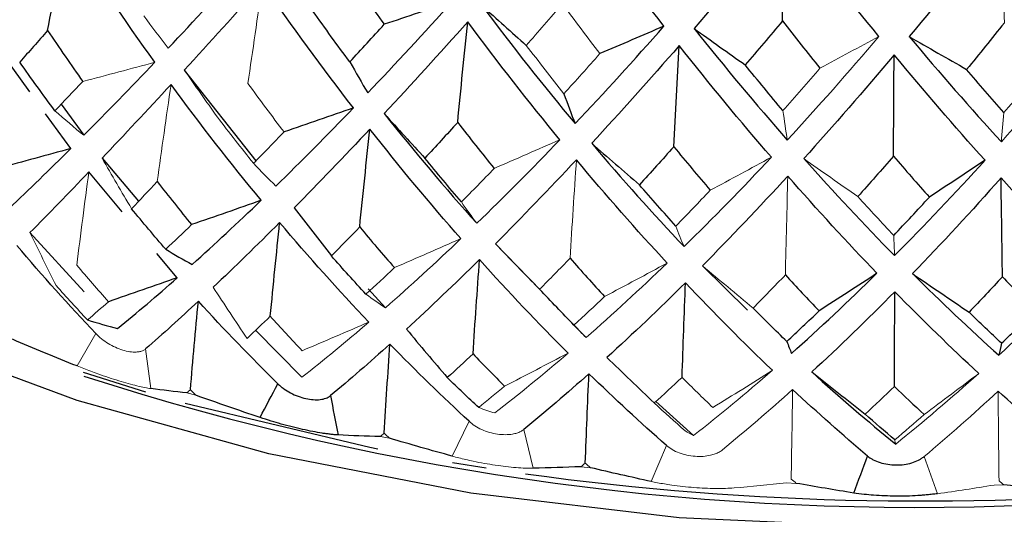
# Paper-space layout '_Isometric' of a CAD drawing. Header units: millimetres. Extents: x -169 to 64, y -14 to 266.
# Tile 8 of 17: x -10.81 to 1, y 99.65 to 105.58. Entities that reach past the tile are written whole.
import ezdxf

# ---------------------------------------------------------------- set-up
doc = ezdxf.new("R2010")
doc.units = ezdxf.units.MM

psp = doc.layouts.new('_Isometric')

# ---------------------------------------------------------------- linework, layer by layer
at = {"color": 7, "linetype": 'Continuous', "lineweight": 25}
for p, q in [((-10.689, 104.717), (-11.252, 105.499)), ((-8.835, 104.979), (-7.976, 103.89)), ((-10.311, 104.57), (-10.039, 104.196)), ((-10.198, 104.037), (-10.5, 104.455)), ((-9.822, 103.921), (-9.383, 103.404)), ((-9.581, 103.278), (-9.98, 103.756)), ((-10.687, 103.029), (-10.038, 102.319)), ((-5.105, 102.895), (-4.577, 102.348)), ((-8.92, 102.486), (-9.163, 102.777)), ((-2.622, 102.63), (-2.083, 102.099)), ((-6.629, 102.353), (-6.423, 102.127)), ((-4.206, 101.966), (-4.016, 101.769)), ((-4.097, 101.849), (-4.044, 101.796)), ((-9.297, 101.113), (-10.044, 101.348)), ((-3.179, 101.002), (-2.727, 100.595)), ((-5.214, 100.203), (-5.62, 100.268))]:
    psp.add_line(p, q, dxfattribs=at)
at = {"color": 144, "linetype": 'Continuous', "lineweight": 18}
for p, q in [((-9.897, 101.817), (-10.122, 101.428)), ((-7.981, 101.857), (-7.426, 101.293)), ((-9.236, 101.156), (-9.299, 101.633)), ((-8.804, 101.105), (-8.697, 101.077)), ((-5.421, 100.764), (-5.622, 100.346)), ((-4.65, 100.201), (-4.765, 100.666)), ((-6.487, 100.582), (-6.375, 100.561)), ((-3.053, 100.474), (-3.237, 100.042)), ((-4.079, 100.22), (-3.963, 100.207)), ((-1.614, 100.025), (-1.496, 100.02)), ((0.875, 99.999), (0.992, 100.002))]:
    psp.add_line(p, q, dxfattribs=at)
at = {"color": 7, "linetype": 'Continuous', "lineweight": 25, "flags": 128}
for points in [[(2.195, 99.557), (-0.355, 99.491), (-2.9, 99.607), (-5.401, 99.903), (-7.82, 100.373), (-10.12, 101.012), (-12.267, 101.809), (-14.228, 102.753), (-15.973, 103.828), (-17.476, 105.019), (-18.714, 106.308), (-19.669, 107.674), (-20.325, 109.098), (-20.388, 109.285)], [(-6.515, 100.43), (-6.61, 100.449), (-8.825, 100.977)]]:
    psp.add_lwpolyline(points, dxfattribs=at)
at = {"color": 7, "linetype": 'Continuous', "lineweight": 25}
for centre, radius, start, end in [((-0.06, 132.153), 32.421, 252.07, 292.9377), ((0.001, 134.459), 34.651, 262.1304, 275.716)]:
    psp.add_arc(centre, radius, start, end, dxfattribs=at)
for points, knots in [([(-20.972, 110.873), (-20.976, 110.47), (-20.986, 109.556), (-20.664, 108.146), (-20.079, 106.675), (-19.221, 105.266), (-18.108, 103.929), (-16.743, 102.681), (-15.142, 101.539), (-13.33, 100.521), (-11.335, 99.643), (-9.189, 98.917), (-6.923, 98.349), (-4.568, 97.946), (-2.154, 97.711), (0.287, 97.646), (2.724, 97.751), (5.126, 98.026), (7.462, 98.468), (9.703, 99.073), (11.819, 99.836), (13.783, 100.753), (15.568, 101.815), (17.147, 103.015), (18.49, 104.34), (19.568, 105.77), (20.365, 107.28), (20.84, 108.835), (21.036, 110.039), (20.98, 110.707), (20.968, 110.854)], [0, 0, 0, 0, 0.027164, 0.061745, 0.096454, 0.131707, 0.167724, 0.204488, 0.241797, 0.279398, 0.317081, 0.354718, 0.392279, 0.429767, 0.467199, 0.504602, 0.542006, 0.579435, 0.616916, 0.65448, 0.692158, 0.729971, 0.767923, 0.805975, 0.843959, 0.881618, 0.918632, 0.954768, 0.990045, 1, 1, 1, 1]), ([(-7.713, 101.214), (-7.701, 101.203), (-7.679, 101.183), (-7.63, 101.145), (-7.534, 101.086), (-7.377, 101.028), (-7.228, 101.018), (-7.146, 101.036), (-7.106, 101.054), (-7.09, 101.066), (-7.082, 101.072)], [0, 0, 0, 0, 0.068735, 0.126229, 0.251156, 0.500283, 0.7491, 0.874618, 0.931709, 1, 1, 1, 1]), ([(-6.992, 100.6), (-7.007, 100.601), (-7.036, 100.603), (-7.085, 100.609), (-7.133, 100.615), (-7.201, 100.624), (-7.293, 100.641), (-7.415, 100.666), (-7.543, 100.697), (-7.67, 100.73), (-7.801, 100.769), (-7.883, 100.796), (-7.927, 100.81)], [0, 0, 0, 0, 0.069164, 0.135573, 0.196509, 0.250205, 0.377022, 0.499747, 0.622613, 0.749559, 0.864328, 1, 1, 1, 1]), ([(-0.641, 100.347), (-0.63, 100.338), (-0.61, 100.323), (-0.562, 100.295), (-0.466, 100.256), (-0.302, 100.231), (-0.137, 100.253), (-0.043, 100.291), (0.005, 100.317), (0.025, 100.333), (0.036, 100.341)], [0, 0, 0, 0, 0.068735, 0.126229, 0.251156, 0.500283, 0.7491, 0.874618, 0.931709, 1, 1, 1, 1]), ([(0.196, 99.895), (0.177, 99.893), (0.138, 99.888), (0.076, 99.882), (0.018, 99.876), (-0.063, 99.871), (-0.169, 99.866), (-0.303, 99.865), (-0.438, 99.869), (-0.565, 99.876), (-0.692, 99.888), (-0.767, 99.898), (-0.807, 99.904)], [0, 0, 0, 0, 0.069164, 0.135573, 0.196509, 0.250205, 0.377022, 0.499747, 0.622613, 0.749559, 0.864328, 1, 1, 1, 1])]:
    psp.add_open_spline(points, degree=3, knots=knots, dxfattribs=at)
for points in [[(-3.083, 105.506), (-3.457, 105.985), (-3.827, 106.479), (-4.193, 106.99)], [(-1.621, 106.79), (-1.992, 106.337), (-2.359, 105.9), (-2.722, 105.478)], [(-1.663, 105.569), (-1.649, 105.976), (-1.635, 106.383), (-1.621, 106.79)], [(-0.505, 105.383), (-0.878, 105.836), (-1.25, 106.305), (-1.621, 106.79)], [(0.973, 106.768), (0.601, 106.289), (0.23, 105.827), (-0.141, 105.38)], [(-10.474, 105.453), (-10.4, 105.847), (-10.324, 106.241), (-10.246, 106.636)], [(-9.188, 105.073), (-9.552, 105.579), (-9.904, 106.1), (-10.246, 106.636)], [(-9.028, 105.242), (-8.719, 105.569), (-8.4, 105.913), (-8.073, 106.273)], [(-6.88, 106.157), (-6.733, 105.944), (-6.586, 105.735), (-6.437, 105.528)], [(-6.808, 104.525), (-7.179, 105.005), (-7.542, 105.502), (-7.897, 106.015)], [(-6.635, 104.705), (-6.302, 105.055), (-5.963, 105.421), (-5.618, 105.804)], [(-5.618, 105.804), (-5.891, 105.711), (-6.164, 105.62), (-6.437, 105.528)], [(-6.849, 105.077), (-6.999, 105.277), (-7.147, 105.481), (-7.293, 105.687)], [(-5.265, 105.751), (-4.9, 105.263), (-4.527, 104.791), (-4.148, 104.336)], [(-5.265, 105.751), (-5.089, 105.592), (-4.911, 105.434), (-4.734, 105.275)], [(-1.663, 105.569), (-1.812, 105.39), (-1.96, 105.214), (-2.108, 105.041)], [(-1.663, 105.569), (-1.513, 105.377), (-1.362, 105.188), (-1.212, 105.002)], [(-10.474, 105.453), (-10.587, 105.325), (-10.699, 105.199), (-10.809, 105.075)], [(-10.474, 105.453), (-10.335, 105.247), (-10.194, 105.043), (-10.052, 104.842)], [(-6.849, 105.077), (-6.713, 105.224), (-6.576, 105.375), (-6.437, 105.528)], [(-5.437, 105.558), (-5.778, 105.175), (-6.111, 104.807), (-6.438, 104.456)], [(-5.557, 104.351), (-5.518, 104.752), (-5.478, 105.155), (-5.437, 105.558)], [(-4.332, 104.143), (-4.705, 104.598), (-5.074, 105.07), (-5.437, 105.558)], [(-4.148, 104.336), (-3.797, 104.709), (-3.441, 105.099), (-3.083, 105.506)], [(-3.083, 105.506), (-3.339, 105.395), (-3.595, 105.285), (-3.852, 105.176)], [(-2.722, 105.478), (-2.353, 105.014), (-1.98, 104.568), (-1.604, 104.139)], [(-2.722, 105.478), (-2.518, 105.332), (-2.313, 105.186), (-2.108, 105.041)], [(0.999, 105.546), (0.848, 105.357), (0.698, 105.171), (0.547, 104.987)], [(-0.141, 105.38), (0.226, 104.941), (0.594, 104.52), (0.963, 104.117)], [(-0.141, 105.38), (0.088, 105.248), (0.317, 105.118), (0.547, 104.987)], [(-2.9, 105.272), (-3.255, 104.865), (-3.605, 104.474), (-3.95, 104.1)], [(-2.965, 104.059), (-2.944, 104.462), (-2.922, 104.867), (-2.9, 105.272)], [(-1.795, 103.933), (-2.166, 104.363), (-2.534, 104.809), (-2.9, 105.272)], [(-0.323, 105.162), (-0.686, 104.73), (-1.047, 104.315), (-1.407, 103.916)], [(-0.33, 103.946), (-0.328, 104.35), (-0.326, 104.756), (-0.323, 105.162)], [(0.767, 103.898), (0.404, 104.303), (0.041, 104.724), (-0.323, 105.162)], [(-10.387, 104.49), (-10.53, 104.683), (-10.671, 104.878), (-10.809, 105.075)], [(-6.849, 105.077), (-6.779, 104.949), (-6.707, 104.825), (-6.635, 104.705)], [(-1.656, 104.492), (-1.807, 104.672), (-1.958, 104.855), (-2.108, 105.041)], [(0.994, 104.469), (0.845, 104.639), (0.696, 104.812), (0.547, 104.987)], [(-7.914, 103.416), (-8.283, 103.864), (-8.643, 104.327), (-8.994, 104.806)], [(-4.283, 104.695), (-4.238, 104.572), (-4.194, 104.452), (-4.148, 104.336)], [(-7.737, 103.587), (-7.434, 103.883), (-7.124, 104.196), (-6.808, 104.525)], [(-6.808, 104.525), (-7.085, 104.428), (-7.362, 104.332), (-7.639, 104.236)], [(-6.438, 104.456), (-6.075, 104.001), (-5.705, 103.562), (-5.327, 103.14)], [(-6.438, 104.456), (-6.276, 104.278), (-6.113, 104.1), (-5.95, 103.922)], [(-6.61, 104.271), (-6.92, 103.941), (-7.222, 103.626), (-7.516, 103.327)], [(-6.732, 103.096), (-6.692, 103.486), (-6.652, 103.878), (-6.61, 104.271)], [(-5.518, 102.956), (-5.888, 103.378), (-6.253, 103.817), (-6.61, 104.271)], [(-5.557, 104.351), (-5.689, 104.205), (-5.82, 104.063), (-5.95, 103.922)], [(-5.557, 104.351), (-5.412, 104.164), (-5.266, 103.98), (-5.119, 103.799)], [(-10.198, 104.037), (-10.484, 103.958), (-10.77, 103.88), (-11.056, 103.803)], [(-10.934, 103.321), (-10.698, 103.544), (-10.453, 103.783), (-10.198, 104.037)], [(-3.95, 104.1), (-3.586, 103.67), (-3.216, 103.257), (-2.842, 102.86)], [(-3.95, 104.1), (-3.76, 103.934), (-3.569, 103.768), (-3.378, 103.603)], [(-2.965, 104.059), (-3.103, 103.904), (-3.241, 103.752), (-3.378, 103.603)], [(-2.965, 104.059), (-2.819, 103.882), (-2.674, 103.708), (-2.528, 103.537)], [(-5.512, 103.397), (-5.659, 103.57), (-5.805, 103.745), (-5.95, 103.922)], [(-0.33, 103.946), (-0.473, 103.782), (-0.616, 103.62), (-0.758, 103.461)], [(-0.33, 103.946), (-0.187, 103.779), (-0.044, 103.615), (0.1, 103.454)], [(-8.005, 103.86), (-7.917, 103.766), (-7.828, 103.675), (-7.737, 103.587)], [(-3.045, 102.663), (-3.411, 103.06), (-3.774, 103.473), (-4.133, 103.903)], [(-0.317, 102.752), (0.046, 103.117), (0.407, 103.499), (0.767, 103.898)], [(0.767, 103.898), (0.545, 103.749), (0.323, 103.601), (0.1, 103.454)], [(-0.529, 102.54), (-0.886, 102.913), (-1.243, 103.301), (-1.598, 103.707)], [(0.959, 103.685), (0.606, 103.286), (0.252, 102.903), (-0.103, 102.537)], [(1.994, 102.591), (1.651, 102.939), (1.306, 103.304), (0.959, 103.685)], [(0.977, 102.499), (0.971, 102.893), (0.965, 103.288), (0.959, 103.685)], [(-9.16, 103.64), (-9.024, 103.466), (-8.886, 103.294), (-8.748, 103.124)], [(-2.94, 103.107), (-3.087, 103.27), (-3.233, 103.435), (-3.378, 103.603)], [(-0.328, 102.995), (-0.185, 103.146), (-0.042, 103.299), (0.1, 103.454)], [(-7.914, 103.416), (-8.191, 103.318), (-8.469, 103.221), (-8.748, 103.124)], [(-8.74, 102.647), (-8.471, 102.888), (-8.196, 103.144), (-7.914, 103.416)], [(-7.516, 103.327), (-7.369, 103.134), (-7.22, 102.941), (-7.071, 102.748)], [(-9.058, 102.828), (-9.196, 102.989), (-9.333, 103.151), (-9.468, 103.315)], [(-9.058, 102.828), (-8.955, 102.925), (-8.852, 103.023), (-8.748, 103.124)], [(-7.692, 103.15), (-7.965, 102.876), (-8.23, 102.617), (-8.489, 102.372)], [(-7.804, 102.025), (-7.768, 102.399), (-7.73, 102.774), (-7.692, 103.15)], [(-6.623, 101.954), (-6.986, 102.338), (-7.342, 102.736), (-7.692, 103.15)], [(-6.732, 103.096), (-6.846, 102.978), (-6.959, 102.862), (-7.071, 102.748)], [(-6.732, 103.096), (-6.594, 102.931), (-6.456, 102.768), (-6.316, 102.608)], [(-9.897, 101.817), (-10.219, 102.158), (-10.535, 102.51), (-10.842, 102.873)], [(-9.058, 102.828), (-8.953, 102.765), (-8.847, 102.704), (-8.74, 102.647)], [(-6.657, 102.29), (-6.796, 102.441), (-6.934, 102.594), (-7.071, 102.748)], [(-5.295, 102.705), (-5.593, 102.412), (-5.884, 102.133), (-6.171, 101.87)], [(-5.373, 101.573), (-5.348, 101.949), (-5.322, 102.326), (-5.295, 102.705)], [(-4.232, 101.582), (-4.592, 101.941), (-4.946, 102.315), (-5.295, 102.705)], [(-4.209, 102.721), (-4.072, 102.566), (-3.935, 102.412), (-3.796, 102.262)], [(-1.627, 102.521), (-1.493, 102.375), (-1.358, 102.231), (-1.223, 102.09)], [(-1.553, 101.579), (-1.211, 101.883), (-0.87, 102.204), (-0.529, 102.54)], [(-0.529, 102.54), (-0.76, 102.389), (-0.991, 102.239), (-1.223, 102.09)], [(-0.103, 102.537), (0.242, 102.194), (0.587, 101.868), (0.932, 101.557)], [(-0.103, 102.537), (0.123, 102.382), (0.349, 102.228), (0.576, 102.074)], [(0.977, 102.499), (0.843, 102.355), (0.71, 102.213), (0.576, 102.074)], [(0.932, 101.557), (1.289, 101.886), (1.643, 102.23), (1.994, 102.591)], [(0.977, 102.499), (1.107, 102.362), (1.237, 102.227), (1.368, 102.095)], [(-8.92, 102.486), (-9.195, 102.39), (-9.47, 102.294), (-9.746, 102.199)], [(-9.635, 101.878), (-9.403, 102.067), (-9.165, 102.27), (-8.92, 102.486)], [(-2.825, 102.427), (-3.142, 102.112), (-3.456, 101.813), (-3.767, 101.53)], [(-2.866, 101.291), (-2.853, 101.668), (-2.839, 102.047), (-2.825, 102.427)], [(-1.783, 101.376), (-2.133, 101.711), (-2.48, 102.061), (-2.825, 102.427)], [(-4.162, 101.919), (-4.301, 102.061), (-4.438, 102.204), (-4.574, 102.349)], [(-0.315, 102.319), (-0.647, 101.983), (-0.979, 101.661), (-1.31, 101.356)], [(-0.319, 101.182), (-0.318, 101.56), (-0.316, 101.939), (-0.315, 102.319)], [(0.692, 101.339), (0.356, 101.65), (0.021, 101.977), (-0.315, 102.319)], [(-8.667, 102.205), (-8.883, 102.003), (-9.094, 101.813), (-9.299, 101.633)], [(-8.762, 101.143), (-8.732, 101.495), (-8.7, 101.85), (-8.667, 102.205)], [(-7.713, 101.214), (-8.037, 101.533), (-8.355, 101.863), (-8.667, 102.205)], [(-1.609, 101.722), (-1.745, 101.853), (-1.879, 101.987), (-2.014, 102.123)], [(-1.609, 101.722), (-1.48, 101.842), (-1.352, 101.965), (-1.223, 102.09)], [(0.966, 101.7), (0.836, 101.822), (0.705, 101.947), (0.576, 102.074)], [(0.966, 101.7), (1.1, 101.829), (1.234, 101.961), (1.368, 102.095)], [(-9.996, 101.981), (-9.877, 101.944), (-9.756, 101.91), (-9.635, 101.878)], [(-6.171, 101.87), (-6.008, 101.675), (-5.845, 101.481), (-5.681, 101.288)], [(-10.122, 101.428), (-10.381, 101.533), (-10.639, 101.639), (-10.897, 101.748)], [(-6.369, 101.69), (-6.611, 101.472), (-6.848, 101.266), (-7.082, 101.072)], [(-6.439, 100.622), (-6.417, 100.976), (-6.394, 101.333), (-6.369, 101.69)], [(-5.421, 100.764), (-5.741, 101.061), (-6.058, 101.37), (-6.369, 101.69)], [(-1.609, 101.722), (-1.591, 101.671), (-1.572, 101.623), (-1.553, 101.579)], [(0.966, 101.7), (0.955, 101.649), (0.944, 101.602), (0.932, 101.557)], [(-5.373, 101.573), (-5.476, 101.476), (-5.578, 101.381), (-5.681, 101.288)], [(-5.373, 101.573), (-5.247, 101.443), (-5.121, 101.313), (-4.994, 101.186)], [(-3.767, 101.53), (-3.578, 101.347), (-3.389, 101.165), (-3.199, 100.984)], [(-3.983, 101.335), (-4.246, 101.1), (-4.507, 100.877), (-4.765, 100.666)], [(-4.026, 100.263), (-4.012, 100.619), (-3.998, 100.977), (-3.983, 101.335)], [(-3.053, 100.474), (-3.365, 100.749), (-3.675, 101.036), (-3.983, 101.335)], [(-1.31, 101.356), (-0.976, 101.053), (-0.641, 100.765), (-0.304, 100.491)], [(-1.31, 101.356), (-1.098, 101.187), (-0.885, 101.019), (-0.672, 100.851)], [(-7.927, 100.81), (-7.856, 100.945), (-7.784, 101.08), (-7.713, 101.214)], [(-5.304, 100.929), (-5.43, 101.047), (-5.556, 101.166), (-5.681, 101.288)], [(-8.804, 101.105), (-8.95, 101.121), (-9.094, 101.138), (-9.236, 101.156)], [(-7.927, 100.81), (-8.184, 100.897), (-8.441, 100.986), (-8.697, 101.077)], [(-0.641, 100.347), (-0.942, 100.601), (-1.241, 100.868), (-1.54, 101.146)], [(-0.319, 101.182), (-0.437, 101.07), (-0.554, 100.96), (-0.672, 100.851)], [(-0.319, 101.182), (-0.201, 101.068), (-0.082, 100.956), (0.037, 100.845)], [(1.779, 100.386), (1.495, 100.62), (1.21, 100.867), (0.924, 101.125)], [(-7.082, 101.072), (-7.052, 100.915), (-7.022, 100.758), (-6.992, 100.6)], [(-0.315, 100.542), (-0.434, 100.643), (-0.553, 100.746), (-0.672, 100.851)], [(-6.487, 100.582), (-6.657, 100.586), (-6.826, 100.592), (-6.992, 100.6)], [(-5.622, 100.346), (-5.872, 100.415), (-6.124, 100.487), (-6.375, 100.561)], [(-0.807, 99.904), (-0.752, 100.052), (-0.696, 100.2), (-0.641, 100.347)], [(-4.079, 100.22), (-4.271, 100.211), (-4.461, 100.205), (-4.65, 100.201)], [(-3.237, 100.042), (-3.478, 100.095), (-3.721, 100.149), (-3.963, 100.207)], [(-0.807, 99.904), (-1.036, 99.94), (-1.265, 99.979), (-1.496, 100.02)], [(1.634, 99.932), (1.422, 99.953), (1.208, 99.977), (0.992, 100.002)]]:
    psp.add_open_spline(points, degree=3, dxfattribs=at)
at = {"color": 144, "linetype": 'Continuous', "lineweight": 18}
for points in [[(2.079, 105.437), (1.713, 105.865), (1.345, 106.309), (0.973, 106.768)], [(0.999, 105.546), (0.99, 105.953), (0.982, 106.36), (0.973, 106.768)], [(-7.897, 106.015), (-8.219, 105.654), (-8.532, 105.309), (-8.835, 104.979)], [(-8.072, 104.818), (-8.015, 105.216), (-7.957, 105.615), (-7.897, 106.015)], [(-4.302, 105.773), (-4.447, 105.605), (-4.591, 105.438), (-4.734, 105.275)], [(-4.302, 105.773), (-4.152, 105.571), (-4.002, 105.372), (-3.852, 105.176)], [(-9.32, 105.631), (-9.224, 105.497), (-9.126, 105.368), (-9.028, 105.242)], [(-1.604, 104.139), (-1.238, 104.536), (-0.872, 104.951), (-0.505, 105.383)], [(-0.505, 105.383), (-0.74, 105.255), (-0.976, 105.129), (-1.212, 105.002)], [(0.963, 104.117), (1.338, 104.54), (1.71, 104.98), (2.079, 105.437)], [(-4.283, 104.695), (-4.434, 104.886), (-4.584, 105.079), (-4.734, 105.275)], [(-4.283, 104.695), (-4.14, 104.853), (-3.996, 105.013), (-3.852, 105.176)], [(-9.188, 105.073), (-9.476, 104.995), (-9.764, 104.918), (-10.052, 104.842)], [(-10.039, 104.196), (-9.765, 104.473), (-9.481, 104.765), (-9.188, 105.073)], [(-8.835, 104.979), (-8.704, 104.791), (-8.572, 104.603), (-8.439, 104.415)], [(-1.656, 104.492), (-1.508, 104.659), (-1.36, 104.829), (-1.212, 105.002)], [(0.994, 104.469), (1.145, 104.647), (1.295, 104.827), (1.445, 105.01)], [(-10.387, 104.49), (-10.277, 104.605), (-10.165, 104.722), (-10.052, 104.842)], [(-8.994, 104.806), (-9.28, 104.496), (-9.556, 104.201), (-9.822, 103.921)], [(-9.16, 103.64), (-9.106, 104.028), (-9.051, 104.416), (-8.994, 104.806)], [(-8.072, 104.818), (-7.929, 104.621), (-7.785, 104.427), (-7.639, 104.236)], [(-10.387, 104.49), (-10.272, 104.389), (-10.156, 104.291), (-10.039, 104.196)], [(-8.005, 103.86), (-8.152, 104.043), (-8.296, 104.228), (-8.439, 104.415)], [(-1.656, 104.492), (-1.639, 104.37), (-1.622, 104.253), (-1.604, 104.139)], [(0.994, 104.469), (0.984, 104.348), (0.973, 104.23), (0.963, 104.117)], [(-8.005, 103.86), (-7.884, 103.983), (-7.762, 104.108), (-7.639, 104.236)], [(-5.327, 103.14), (-4.999, 103.457), (-4.667, 103.792), (-4.332, 104.143)], [(-4.332, 104.143), (-4.594, 104.028), (-4.856, 103.913), (-5.119, 103.799)], [(-9.822, 103.921), (-9.705, 103.718), (-9.587, 103.516), (-9.468, 103.315)], [(-2.842, 102.86), (-2.494, 103.201), (-2.145, 103.558), (-1.795, 103.933)], [(-1.795, 103.933), (-2.039, 103.8), (-2.283, 103.668), (-2.528, 103.537)], [(-1.407, 103.916), (-1.046, 103.511), (-0.682, 103.123), (-0.317, 102.752)], [(-1.407, 103.916), (-1.191, 103.764), (-0.975, 103.612), (-0.758, 103.461)], [(-5.512, 103.397), (-5.381, 103.528), (-5.251, 103.662), (-5.119, 103.799)], [(-4.133, 103.903), (-4.462, 103.551), (-4.786, 103.215), (-5.105, 102.895)], [(-4.209, 102.721), (-4.185, 103.114), (-4.159, 103.508), (-4.133, 103.903)], [(-9.98, 103.756), (-10.225, 103.499), (-10.461, 103.257), (-10.687, 103.029)], [(-10.125, 102.639), (-10.079, 103.01), (-10.03, 103.382), (-9.98, 103.756)], [(-1.598, 103.707), (-1.942, 103.331), (-2.283, 102.972), (-2.622, 102.63)], [(-1.627, 102.521), (-1.618, 102.915), (-1.608, 103.31), (-1.598, 103.707)], [(-9.16, 103.64), (-9.264, 103.53), (-9.367, 103.421), (-9.468, 103.315)], [(-2.94, 103.107), (-2.803, 103.248), (-2.665, 103.391), (-2.528, 103.537)], [(-0.328, 102.995), (-0.471, 103.148), (-0.615, 103.303), (-0.758, 103.461)], [(-5.512, 103.397), (-5.451, 103.308), (-5.389, 103.222), (-5.327, 103.14)], [(-2.94, 103.107), (-2.908, 103.021), (-2.875, 102.939), (-2.842, 102.86)], [(-10.687, 103.029), (-10.583, 102.816), (-10.477, 102.604), (-10.372, 102.392)], [(-0.328, 102.995), (-0.324, 102.911), (-0.32, 102.83), (-0.317, 102.752)], [(-6.423, 102.127), (-6.126, 102.388), (-5.824, 102.664), (-5.518, 102.956)], [(-5.518, 102.956), (-5.784, 102.839), (-6.05, 102.723), (-6.316, 102.608)], [(-5.105, 102.895), (-4.929, 102.712), (-4.752, 102.53), (-4.574, 102.349)], [(-10.125, 102.639), (-10, 102.491), (-9.874, 102.344), (-9.746, 102.199)], [(-4.209, 102.721), (-4.331, 102.595), (-4.453, 102.471), (-4.574, 102.349)], [(-4.016, 101.769), (-3.695, 102.051), (-3.371, 102.349), (-3.045, 102.663)], [(-3.045, 102.663), (-3.295, 102.528), (-3.545, 102.395), (-3.796, 102.262)], [(-2.622, 102.63), (-2.42, 102.461), (-2.217, 102.292), (-2.014, 102.123)], [(-6.657, 102.29), (-6.544, 102.394), (-6.43, 102.5), (-6.316, 102.608)], [(-1.627, 102.521), (-1.756, 102.386), (-1.885, 102.254), (-2.014, 102.123)], [(-9.996, 101.981), (-10.122, 102.116), (-10.248, 102.253), (-10.372, 102.392)], [(-8.489, 102.372), (-8.354, 102.167), (-8.219, 101.963), (-8.083, 101.759)], [(-6.657, 102.29), (-6.579, 102.233), (-6.502, 102.178), (-6.423, 102.127)], [(-4.162, 101.919), (-4.04, 102.031), (-3.918, 102.145), (-3.796, 102.262)], [(-9.996, 101.981), (-9.914, 102.052), (-9.83, 102.125), (-9.746, 102.199)], [(-7.804, 102.025), (-7.897, 101.935), (-7.991, 101.846), (-8.083, 101.759)], [(-7.804, 102.025), (-7.678, 101.885), (-7.55, 101.747), (-7.422, 101.611)], [(-7.426, 101.293), (-7.163, 101.499), (-6.895, 101.72), (-6.623, 101.954)], [(-6.623, 101.954), (-6.889, 101.839), (-7.155, 101.725), (-7.422, 101.611)], [(-4.162, 101.919), (-4.114, 101.866), (-4.065, 101.816), (-4.016, 101.769)], [(-5.113, 100.864), (-4.822, 101.089), (-4.529, 101.328), (-4.232, 101.582)], [(-4.232, 101.582), (-4.486, 101.449), (-4.74, 101.317), (-4.994, 101.186)], [(-2.727, 100.595), (-2.413, 100.841), (-2.099, 101.101), (-1.783, 101.376)], [(-1.783, 101.376), (-2.02, 101.226), (-2.258, 101.077), (-2.496, 100.929)], [(-0.304, 100.491), (0.029, 100.759), (0.361, 101.042), (0.692, 101.339)], [(0.692, 101.339), (0.474, 101.173), (0.256, 101.009), (0.037, 100.845)], [(-2.866, 101.291), (-2.977, 101.187), (-3.088, 101.084), (-3.199, 100.984)], [(-2.866, 101.291), (-2.743, 101.169), (-2.62, 101.048), (-2.496, 100.929)], [(-8.762, 101.143), (-8.776, 101.13), (-8.79, 101.118), (-8.804, 101.105)], [(-8.762, 101.143), (-8.74, 101.121), (-8.719, 101.099), (-8.697, 101.077)], [(-5.304, 100.929), (-5.201, 101.013), (-5.098, 101.098), (-4.994, 101.186)], [(-1.54, 101.146), (-1.821, 100.893), (-2.102, 100.651), (-2.381, 100.422)], [(-1.557, 100.072), (-1.551, 100.429), (-1.546, 100.787), (-1.54, 101.146)], [(0.924, 101.125), (0.629, 100.852), (0.333, 100.59), (0.036, 100.341)], [(0.935, 100.051), (0.931, 100.407), (0.928, 100.765), (0.924, 101.125)], [(-2.83, 100.65), (-2.953, 100.759), (-3.076, 100.871), (-3.199, 100.984)], [(-5.304, 100.929), (-5.241, 100.905), (-5.177, 100.883), (-5.113, 100.864)], [(-0.315, 100.542), (-0.198, 100.641), (-0.08, 100.742), (0.037, 100.845)], [(-6.439, 100.622), (-6.455, 100.608), (-6.471, 100.595), (-6.487, 100.582)], [(-6.439, 100.622), (-6.418, 100.601), (-6.396, 100.581), (-6.375, 100.561)], [(-2.83, 100.65), (-2.796, 100.629), (-2.762, 100.611), (-2.727, 100.595)], [(-0.315, 100.542), (-0.312, 100.523), (-0.308, 100.506), (-0.304, 100.491)], [(-4.026, 100.263), (-4.044, 100.249), (-4.061, 100.234), (-4.079, 100.22)], [(-4.026, 100.263), (-4.005, 100.244), (-3.984, 100.225), (-3.963, 100.207)], [(0.036, 100.341), (0.089, 100.193), (0.143, 100.044), (0.196, 99.895)], [(-1.614, 100.025), (-1.825, 100.003), (-2.034, 99.983), (-2.242, 99.965)], [(-1.557, 100.072), (-1.537, 100.054), (-1.516, 100.037), (-1.496, 100.02)], [(0.935, 100.051), (0.954, 100.034), (0.973, 100.018), (0.992, 100.002)], [(0.875, 99.999), (0.647, 99.962), (0.421, 99.928), (0.196, 99.895)]]:
    psp.add_open_spline(points, degree=3, dxfattribs=at)
for points, knots in [([(-9.299, 101.633), (-9.308, 101.626), (-9.327, 101.612), (-9.366, 101.6), (-9.419, 101.593), (-9.488, 101.596), (-9.573, 101.616), (-9.662, 101.65), (-9.749, 101.696), (-9.831, 101.753), (-9.875, 101.796), (-9.897, 101.817)], [0, 0, 0, 0, 0.083196, 0.165851, 0.250211, 0.374779, 0.499889, 0.625105, 0.749882, 0.875577, 1, 1, 1, 1]), ([(-10.122, 101.428), (-10.095, 101.418), (-10.042, 101.396), (-9.957, 101.365), (-9.857, 101.328), (-9.744, 101.289), (-9.621, 101.25), (-9.506, 101.216), (-9.401, 101.189), (-9.307, 101.167), (-9.26, 101.16), (-9.236, 101.156)], [0, 0, 0, 0, 0.081752, 0.164931, 0.250654, 0.376507, 0.500448, 0.624254, 0.749972, 0.877224, 1, 1, 1, 1]), ([(-4.765, 100.666), (-4.777, 100.658), (-4.8, 100.641), (-4.846, 100.622), (-4.907, 100.608), (-4.985, 100.601), (-5.08, 100.609), (-5.176, 100.629), (-5.269, 100.664), (-5.354, 100.708), (-5.399, 100.745), (-5.421, 100.764)], [0, 0, 0, 0, 0.083196, 0.165851, 0.250211, 0.374779, 0.499889, 0.625105, 0.749882, 0.875577, 1, 1, 1, 1]), ([(-2.381, 100.422), (-2.394, 100.412), (-2.419, 100.394), (-2.468, 100.372), (-2.531, 100.353), (-2.613, 100.341), (-2.71, 100.342), (-2.808, 100.356), (-2.901, 100.384), (-2.987, 100.423), (-3.031, 100.457), (-3.053, 100.474)], [0, 0, 0, 0, 0.083196, 0.165851, 0.250211, 0.374779, 0.499889, 0.625105, 0.749882, 0.875577, 1, 1, 1, 1]), ([(-5.622, 100.346), (-5.596, 100.339), (-5.543, 100.325), (-5.459, 100.305), (-5.356, 100.282), (-5.237, 100.259), (-5.105, 100.237), (-4.976, 100.22), (-4.855, 100.208), (-4.743, 100.201), (-4.68, 100.201), (-4.65, 100.201)], [0, 0, 0, 0, 0.081752, 0.164931, 0.250654, 0.376507, 0.500448, 0.624254, 0.749972, 0.877224, 1, 1, 1, 1]), ([(-3.237, 100.042), (-3.212, 100.037), (-3.161, 100.027), (-3.078, 100.012), (-2.977, 99.997), (-2.858, 99.981), (-2.723, 99.969), (-2.591, 99.961), (-2.463, 99.958), (-2.344, 99.959), (-2.276, 99.963), (-2.242, 99.965)], [0, 0, 0, 0, 0.081752, 0.164931, 0.250654, 0.376507, 0.500448, 0.624254, 0.749972, 0.877224, 1, 1, 1, 1])]:
    psp.add_open_spline(points, degree=3, knots=knots, dxfattribs=at)

doc.saveas('drawing.dxf')
